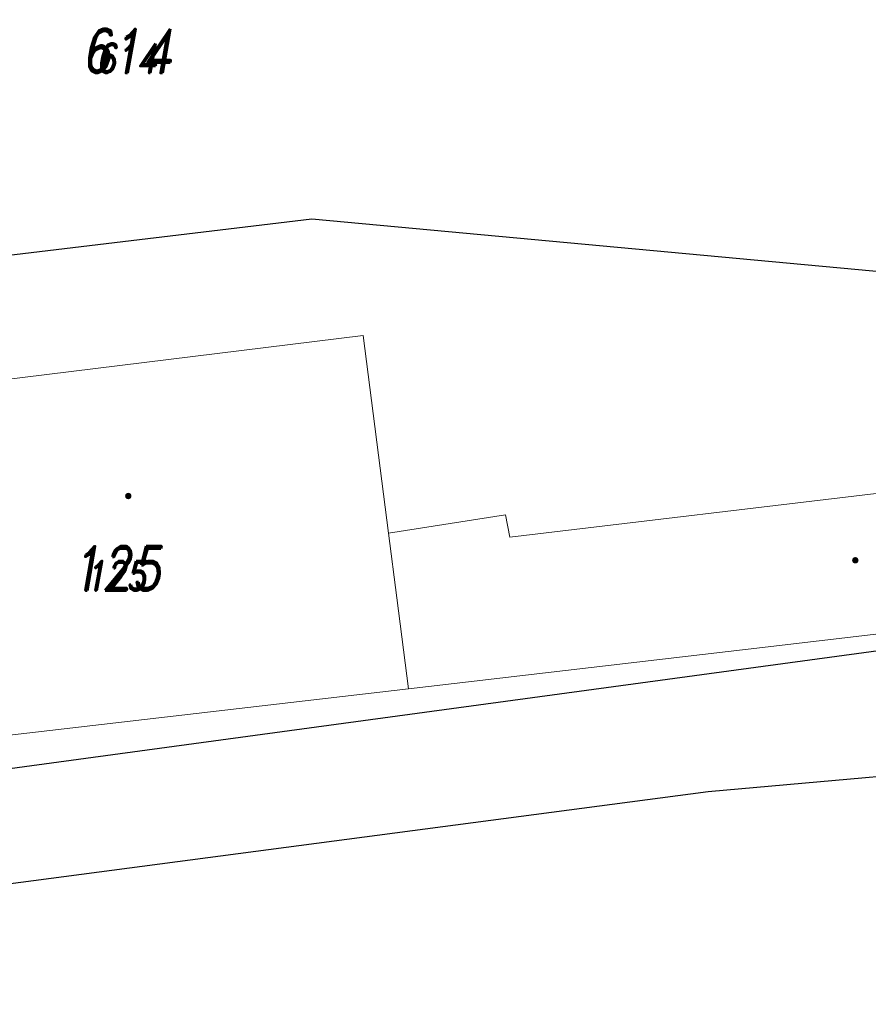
# Model space of a CAD drawing. Header units: feet. Extents: x -783217 to -782936, y -1044805 to -1043930.
# Tile 62 of 81: x -783038 to -783015, y -1044307 to -1044280. Entities that reach past the tile are written whole.
import ezdxf
from ezdxf.enums import TextEntityAlignment as Align

# ---------------------------------------------------------------- set-up
doc = ezdxf.new("R2010")
doc.units = ezdxf.units.FT
doc.header["$MEASUREMENT"] = 0
doc.layers.add('KN_hranice pozemků', color=140, linetype='Continuous', lineweight=30)
doc.layers.add('KN_slučky', color=253, linetype='Continuous', lineweight=9)
for name, color, linetype in [('KN_POZEMKY 500', 140, 'Continuous'), ('KN_značky kultur', 7, 'Continuous'), ('KN_čísla pozemků', 140, 'Continuous'), ('S_CETIN_METALIKA', 6, 'SDELSPOJO')]:
    doc.layers.add(name, color=color, linetype=linetype)
doc.styles.add('RomanD', font='romand.shx', dxfattribs={"width": 0.7, "oblique": 10})
doc.linetypes.add('SDELSPOJO', pattern='A,7,-6,[31,civil.shx,S=1,R=0,X=0,Y=0],-6', length=19)

# ---------------------------------------------------------------- blocks, each defined once
blk = doc.blocks.new('4.02_1')
at = {"layer": 'KN_značky kultur', "linetype": 'Continuous'}
h = blk.add_hatch(color=256, dxfattribs=at)
edge = h.paths.add_edge_path()
edge.add_arc((0, 0), 0.175, 0, 360)

msp = doc.modelspace()

# ---------------------------------------------------------------- linework, layer by layer
at = {"layer": 'KN_hranice pozemků', "linetype": 'Continuous'}
for p, q in [((-783030.31, -1044285.37), (-783057.38, -1044288.62)), ((-783005.17, -1044287.71), (-783030.31, -1044285.37)), ((-783025.04, -1044298.5), (-783010.81, -1044296.56)), ((-783041.57, -1044300.74), (-783025.04, -1044298.5))]:
    msp.add_line(p, q, dxfattribs=at)
at = {"layer": 'KN_slučky', "linetype": 'Continuous'}
for p, q in [((-783042.41, -1044290.2), (-783028.91, -1044288.54)), ((-783028.91, -1044288.54), (-783028.22, -1044293.92)), ((-783024.92, -1044294.03), (-783010.85, -1044292.35)), ((-783028.22, -1044293.92), (-783025.04, -1044293.42)), ((-783025.04, -1044293.42), (-783024.92, -1044294.03)), ((-783028.22, -1044293.92), (-783028, -1044295.68)), ((-783028, -1044295.68), (-783027.68, -1044298.16)), ((-783018.43, -1044297.08), (-783010.35, -1044296.14)), ((-783027.68, -1044298.16), (-783018.43, -1044297.08)), ((-783041.28, -1044299.74), (-783027.68, -1044298.16))]:
    msp.add_line(p, q, dxfattribs=at)
at = {"layer": 'S_CETIN_METALIKA', "ltscale": 0.2, "flags": 128}
msp.add_lwpolyline([(-783066.94, -1044267.37), (-783070.65, -1044271.35), (-783072.69, -1044273.8), (-783073.18, -1044278.97), (-783070.07, -1044285.34), (-783069.73, -1044296.71), (-783067.83, -1044304.71), (-783065.97, -1044306.01), (-783058.66, -1044306.75), (-783047.26, -1044304.61), (-783019.52, -1044300.96), (-783010.54, -1044300.16)], dxfattribs=at)

# ---------------------------------------------------------------- block references
at = {"layer": 'KN_značky kultur', "linetype": 'Continuous', "xscale": 0.5, "yscale": 0.5}
for p in [(-783035.31, -1044292.91), (-783015.51, -1044294.66)]:
    msp.add_blockref('4.02_1', p, dxfattribs=at)

# ---------------------------------------------------------------- texts
at = {"layer": 'KN_POZEMKY 500', "linetype": 'Continuous', "style": 'RomanD', "oblique": 10, "width": 0.8}
msp.add_text('614', height=1.2, dxfattribs=at).set_placement((-783035.37, -1044281.39), align=Align.CENTER)
at = {"layer": 'KN_POZEMKY 500', "color": 5, "linetype": 'Continuous', "style": 'RomanD', "oblique": 10, "width": 0.8}
msp.add_text('125', height=1.2, dxfattribs=at).set_placement((-783035.65, -1044295.48), align=Align.CENTER)
at = {"layer": 'KN_čísla pozemků', "linetype": 'Continuous', "style": 'RomanD', "oblique": 10, "width": 0.8}
msp.add_text('614', height=0.8, dxfattribs=at).set_placement((-783035.37, -1044281.39), align=Align.CENTER)
at = {"layer": 'KN_čísla pozemků', "color": 5, "linetype": 'Continuous', "style": 'RomanD', "oblique": 10, "width": 0.8}
msp.add_text('125', height=0.8, dxfattribs=at).set_placement((-783035.65, -1044295.48), align=Align.CENTER)

doc.saveas('drawing.dxf')
